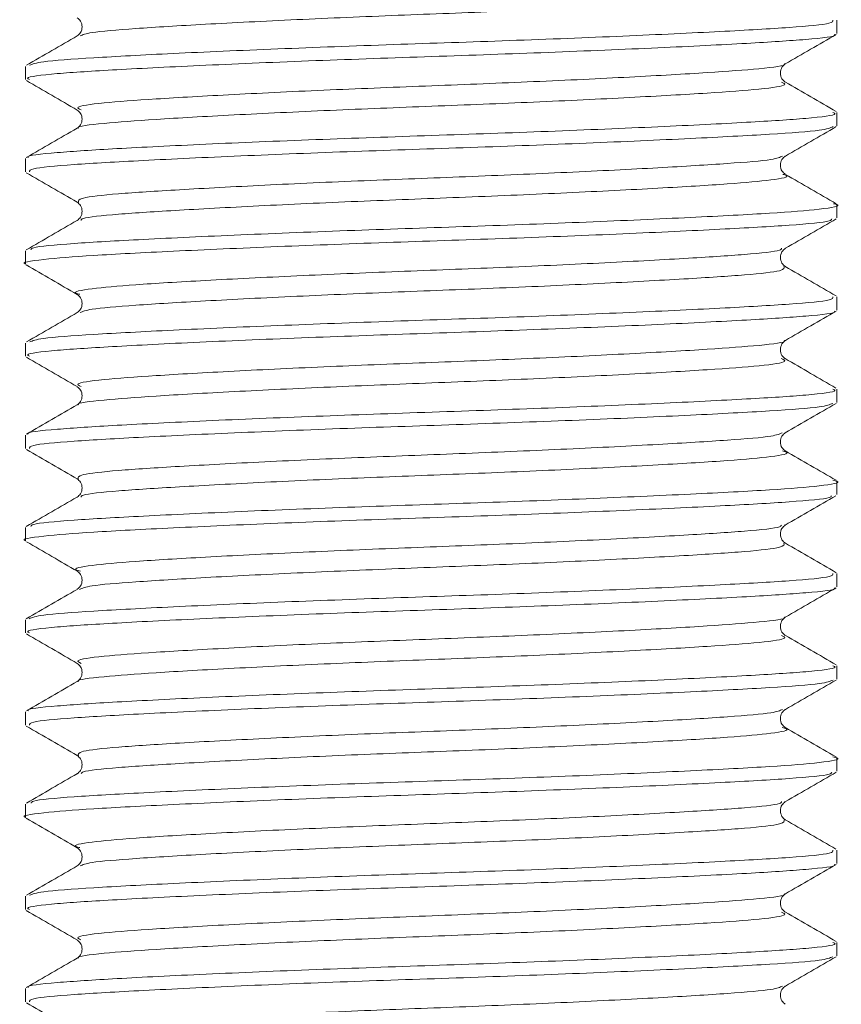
# Model space of a CAD drawing. Header units: millimetres. Extents: x 0 to 210, y 0 to 297.
# Tile 7 of 22: x 45.99 to 53.41, y 252.29 to 261.19. Entities that reach past the tile are written whole.
import ezdxf

# ---------------------------------------------------------------- set-up
doc = ezdxf.new("R2010")
doc.units = ezdxf.units.MM

msp = doc.modelspace()

# ---------------------------------------------------------------- linework, layer by layer
at = {"color": 179, "linetype": 'Continuous', "lineweight": 15}
for p, q in [((53.3728, 261.0657), (53.3728, 261.1857)), ((46.0394, 260.769), (46.0394, 260.6491)), ((53.3728, 260.2324), (53.3728, 260.3522)), ((46.0394, 259.9357), (46.0394, 259.8157)), ((53.3728, 259.3991), (53.3728, 259.519)), ((46.0394, 259.1022), (46.0394, 258.9824)), ((53.3728, 258.5657), (53.3728, 258.6857)), ((46.0394, 258.269), (46.0394, 258.1491)), ((53.3728, 257.7324), (53.3728, 257.8522)), ((46.0394, 257.4357), (46.0394, 257.3157)), ((53.3728, 256.8991), (53.3728, 257.019)), ((46.0394, 256.6022), (46.0394, 256.4824)), ((53.3728, 256.0657), (53.3728, 256.1857)), ((46.0394, 255.769), (46.0394, 255.6491)), ((53.3728, 255.2324), (53.3728, 255.3522)), ((46.0394, 254.9357), (46.0394, 254.8157)), ((53.3728, 254.3991), (53.3728, 254.519)), ((46.0394, 254.1022), (46.0394, 253.9824)), ((53.3728, 253.5657), (53.3728, 253.6857)), ((46.0394, 253.269), (46.0394, 253.1491)), ((53.3728, 252.7324), (53.3728, 252.8522)), ((46.0394, 252.4357), (46.0394, 252.3157))]:
    msp.add_line(p, q, dxfattribs=at)
at = {"color": 179, "linetype": 'Continuous', "lineweight": 0}
for points, knots in [([(52.8948, 261.4611), (52.8986, 261.4481), (52.9065, 261.4215), (52.5743, 261.3844), (52.0151, 261.3482), (51.2453, 261.3067), (50.3442, 261.2656), (49.3945, 261.2305), (48.4684, 261.191), (47.6404, 261.1492), (47.0082, 261.1104), (46.609, 261.078), (46.556, 261.0541), (46.5328, 261.0436)], [0, 0, 0, 0, 0.088538, 0.181356, 0.273073, 0.368362, 0.463205, 0.554321, 0.648046, 0.743662, 0.836979, 0.928323, 1, 1, 1, 1]), ([(46.0763, 260.7784), (46.1034, 260.7892), (46.1642, 260.8134), (46.623, 260.846), (47.3457, 260.8849), (48.2917, 260.9267), (49.35, 260.9662), (50.4353, 261.0013), (51.4647, 261.0423), (52.3455, 261.0839), (52.9804, 261.1201), (53.3383, 261.1536), (53.3365, 261.1765), (53.3357, 261.1857)], [0, 0, 0, 0, 0.075575, 0.169094, 0.264631, 0.362521, 0.458476, 0.551762, 0.648861, 0.746416, 0.840316, 0.935343, 1, 1, 1, 1]), ([(53.349, 261.0564), (53.3515, 261.0549), (53.3773, 261.0398), (53.1233, 261.0118), (52.5924, 260.977), (51.7795, 260.9364), (50.7892, 260.8947), (49.7127, 260.8576), (48.6359, 260.8206), (47.6434, 260.7789), (46.83, 260.7382), (46.2873, 260.7034), (46.0267, 260.6722), (46.0663, 260.6538), (46.0765, 260.6491)], [0, 0, 0, 0, 0.010201, 0.106583, 0.199691, 0.296401, 0.394099, 0.488537, 0.582912, 0.680595, 0.777343, 0.870458, 0.966797, 1, 1, 1, 1]), ([(52.8958, 260.7907), (52.8972, 260.7897), (52.9178, 260.7751), (52.6956, 260.7475), (52.2323, 260.7127), (51.5205, 260.6721), (50.654, 260.6304), (49.7118, 260.5933), (48.7696, 260.5563), (47.9006, 260.5146), (47.1903, 260.4739), (46.7101, 260.4391), (46.4746, 260.4045), (46.523, 260.3827), (46.5411, 260.3746)], [0, 0, 0, 0, 0.0067774, 0.1011933, 0.1923998, 0.2871379, 0.3828442, 0.4753542, 0.567802, 0.6634938, 0.7582689, 0.8494824, 0.943856, 1, 1, 1, 1]), ([(52.8713, 260.6264), (52.8892, 260.6186), (52.9382, 260.5971), (52.7063, 260.5628), (52.2294, 260.5279), (51.5213, 260.4873), (50.6538, 260.4456), (49.7119, 260.4085), (48.7694, 260.3715), (47.9014, 260.3298), (47.1876, 260.2892), (46.7197, 260.2543), (46.4952, 260.2262), (46.517, 260.211), (46.5193, 260.2094)], [0, 0, 0, 0, 0.053864, 0.1480994, 0.2391315, 0.3336884, 0.4292117, 0.5215447, 0.6138158, 0.7093246, 0.8039185, 0.8949575, 0.9891506, 1, 1, 1, 1]), ([(46.0662, 259.9439), (46.0627, 259.9459), (46.0358, 259.9615), (46.2926, 259.99), (46.8286, 260.0248), (47.6438, 260.0655), (48.6358, 260.1072), (49.7127, 260.1442), (50.7891, 260.1813), (51.78, 260.223), (52.5907, 260.2636), (53.1298, 260.2984), (53.3871, 260.3295), (53.3465, 260.3477), (53.3364, 260.3522)], [0, 0, 0, 0, 0.013993, 0.110079, 0.202949, 0.299444, 0.39687, 0.490997, 0.585187, 0.682628, 0.779084, 0.871948, 0.968077, 1, 1, 1, 1]), ([(53.3382, 260.2239), (53.3119, 260.2129), (53.2533, 260.1886), (52.7966, 260.1558), (52.0768, 260.117), (51.1329, 260.0752), (50.0754, 260.0356), (48.99, 260.0006), (47.9593, 259.9595), (47.0761, 259.918), (46.4379, 259.8817), (46.0758, 259.8481), (46.0758, 259.8251), (46.0758, 259.8157)], [0, 0, 0, 0, 0.076322, 0.169683, 0.264968, 0.362652, 0.458456, 0.551527, 0.648393, 0.745766, 0.839522, 0.934293, 1, 1, 1, 1]), ([(52.881, 259.9585), (52.8585, 259.9479), (52.8074, 259.9239), (52.4105, 259.8914), (51.7808, 259.8526), (50.9547, 259.8109), (50.0293, 259.7713), (49.0794, 259.7362), (48.1773, 259.6952), (47.4052, 259.6536), (46.8435, 259.6174), (46.5101, 259.5807), (46.5152, 259.5544), (46.5177, 259.5418)], [0, 0, 0, 0, 0.072319, 0.163859, 0.257289, 0.353073, 0.447012, 0.538269, 0.633249, 0.728728, 0.820657, 0.913582, 1, 1, 1, 1]), ([(52.8836, 259.7924), (52.8957, 259.7895), (52.9634, 259.7729), (52.8077, 259.7421), (52.4199, 259.7067), (51.7782, 259.6679), (50.9554, 259.6261), (50.0292, 259.5865), (49.0793, 259.5515), (48.1777, 259.5105), (47.4036, 259.4689), (46.8494, 259.4326), (46.5478, 259.4021), (46.5424, 259.3824), (46.5408, 259.3763)], [0, 0, 0, 0, 0.0206613, 0.1160116, 0.2076281, 0.3011355, 0.3969987, 0.491015, 0.582348, 0.6774069, 0.7729648, 0.8649697, 0.9579716, 1, 1, 1, 1]), ([(46.0875, 259.1108), (46.0892, 259.1173), (46.0946, 259.1374), (46.4412, 259.1683), (47.0752, 259.2046), (47.9596, 259.2461), (48.9899, 259.2871), (50.0753, 259.3222), (51.1337, 259.3618), (52.0738, 259.4036), (52.8073, 259.4423), (53.2495, 259.4778), (53.428, 259.5083), (53.3532, 259.5245), (53.3411, 259.5271)], [0, 0, 0, 0, 0.044793, 0.137758, 0.229727, 0.325245, 0.420264, 0.511562, 0.60554, 0.701362, 0.794832, 0.886413, 0.981723, 1, 1, 1, 1]), ([(53.3253, 259.3909), (53.3241, 259.3845), (53.3207, 259.3644), (52.9775, 259.3335), (52.3469, 259.2973), (51.4652, 259.2558), (50.4361, 259.2147), (49.351, 259.1796), (48.2915, 259.1401), (47.3498, 259.0984), (46.6108, 259.0595), (46.1735, 259.0241), (45.9859, 258.9962), (46.0401, 258.9825), (46.0405, 258.9824)], [0, 0, 0, 0, 0.045142, 0.139885, 0.2335, 0.33076, 0.427567, 0.520573, 0.616235, 0.71383, 0.809082, 0.902317, 0.999359, 1, 1, 1, 1]), ([(52.8721, 259.1254), (52.8709, 259.1194), (52.8673, 259.0997), (52.5686, 259.0692), (52.0173, 259.033), (51.2455, 258.9915), (50.3449, 258.9504), (49.3952, 258.9153), (48.4683, 258.8758), (47.6435, 258.834), (46.9991, 258.7951), (46.6078, 258.7598), (46.4496, 258.7288), (46.517, 258.7121), (46.5296, 258.7089)], [0, 0, 0, 0, 0.041663, 0.134641, 0.226512, 0.321962, 0.416968, 0.508241, 0.602122, 0.697901, 0.79138, 0.882877, 0.978114, 1, 1, 1, 1]), ([(52.8939, 258.9604), (52.8976, 258.9476), (52.9052, 258.9213), (52.5745, 258.8844), (52.0156, 258.8483), (51.2459, 258.8067), (50.3449, 258.7656), (49.3951, 258.7305), (48.469, 258.6911), (47.6409, 258.6493), (47.0087, 258.6104), (46.6099, 258.5781), (46.5569, 258.5543), (46.5337, 258.5439)], [0, 0, 0, 0, 0.087053, 0.180085, 0.272008, 0.367513, 0.462574, 0.553899, 0.647834, 0.743669, 0.837201, 0.928751, 1, 1, 1, 1]), ([(46.0767, 258.2785), (46.1039, 258.2893), (46.1648, 258.3134), (46.6235, 258.3461), (47.3463, 258.3849), (48.2924, 258.4267), (49.3507, 258.4662), (50.4361, 258.5013), (51.4654, 258.5424), (52.346, 258.5839), (52.9807, 258.6201), (53.3385, 258.6536), (53.3365, 258.6765), (53.3357, 258.6857)], [0, 0, 0, 0, 0.075387, 0.168929, 0.264496, 0.362413, 0.458391, 0.551704, 0.648831, 0.746412, 0.840335, 0.935391, 1, 1, 1, 1]), ([(53.3479, 258.5572), (53.351, 258.5555), (53.3782, 258.5402), (53.1243, 258.5119), (52.5927, 258.477), (51.7802, 258.4364), (50.7899, 258.3947), (49.7134, 258.3576), (48.6366, 258.3206), (47.644, 258.2789), (46.8305, 258.2383), (46.2875, 258.2034), (46.0268, 258.1722), (46.0664, 258.1538), (46.0765, 258.1491)], [0, 0, 0, 0, 0.012123, 0.108314, 0.201234, 0.297748, 0.395251, 0.489503, 0.583684, 0.68117, 0.777726, 0.870655, 0.966798, 1, 1, 1, 1]), ([(52.8947, 258.2917), (52.8966, 258.2904), (52.9187, 258.2754), (52.6966, 258.2475), (52.2325, 258.2127), (51.5211, 258.1721), (50.6546, 258.1304), (49.7125, 258.0933), (48.7702, 258.0563), (47.9012, 258.0146), (47.1907, 257.9739), (46.7104, 257.9391), (46.4749, 257.9046), (46.523, 257.8828), (46.5409, 257.8747)], [0, 0, 0, 0, 0.009079, 0.103314, 0.194344, 0.288896, 0.384417, 0.476751, 0.569016, 0.664522, 0.759115, 0.850152, 0.94434, 1, 1, 1, 1]), ([(52.8698, 258.1277), (52.8889, 258.1194), (52.9397, 258.0975), (52.707, 258.0628), (52.2297, 258.028), (51.5219, 257.9873), (50.6544, 257.9456), (49.7126, 257.9085), (48.77, 257.8715), (47.902, 257.8298), (47.1877, 257.7892), (46.7212, 257.7543), (46.4966, 257.7268), (46.5162, 257.7121), (46.5176, 257.7111)], [0, 0, 0, 0, 0.056794, 0.151104, 0.242205, 0.336832, 0.432429, 0.524836, 0.617174, 0.712755, 0.807424, 0.898533, 0.992795, 1, 1, 1, 1]), ([(46.0642, 257.4455), (46.0619, 257.4469), (46.0375, 257.462), (46.2942, 257.49), (46.8287, 257.5248), (47.6445, 257.5655), (48.6365, 257.6072), (49.7135, 257.6442), (50.7898, 257.6813), (51.7806, 257.723), (52.5911, 257.7636), (53.13, 257.7985), (53.3872, 257.8295), (53.3465, 257.8477), (53.3364, 257.8522)], [0, 0, 0, 0, 0.010367, 0.10681, 0.200029, 0.296887, 0.394677, 0.489153, 0.583699, 0.681506, 0.778322, 0.871533, 0.968024, 1, 1, 1, 1]), ([(53.3347, 257.723), (53.3089, 257.7124), (53.2507, 257.6883), (52.7968, 257.6558), (52.0774, 257.617), (51.1335, 257.5752), (50.0762, 257.5357), (48.9907, 257.5006), (47.96, 257.4596), (47.0766, 257.418), (46.4382, 257.3817), (46.0759, 257.3481), (46.0758, 257.3251), (46.0758, 257.3157)], [0, 0, 0, 0, 0.074313, 0.167871, 0.263355, 0.361244, 0.457252, 0.550519, 0.647586, 0.745165, 0.839121, 0.934088, 1, 1, 1, 1]), ([(52.8784, 257.4577), (52.8563, 257.4474), (52.8056, 257.4237), (52.4106, 257.3915), (51.7814, 257.3527), (50.9553, 257.3109), (50.03, 257.2713), (49.08, 257.2363), (48.1778, 257.1952), (47.4057, 257.1537), (46.8435, 257.1174), (46.5073, 257.0803), (46.5131, 257.0535), (46.5159, 257.0404)], [0, 0, 0, 0, 0.070447, 0.16185, 0.255135, 0.350773, 0.444571, 0.535688, 0.630522, 0.725857, 0.817648, 0.910428, 1, 1, 1, 1]), ([(52.8798, 257.2936), (52.8935, 257.2902), (52.9637, 257.2733), (52.8085, 257.2421), (52.4201, 257.2067), (51.7788, 257.1679), (50.956, 257.1261), (50.0298, 257.0866), (49.08, 257.0515), (48.1783, 257.0105), (47.404, 256.9689), (46.8497, 256.9326), (46.5479, 256.9021), (46.5425, 256.8824), (46.5408, 256.8763)], [0, 0, 0, 0, 0.023136, 0.118241, 0.209622, 0.302884, 0.398498, 0.492273, 0.583368, 0.678179, 0.77349, 0.865259, 0.958017, 1, 1, 1, 1]), ([(46.0877, 256.6109), (46.0895, 256.6174), (46.0951, 256.6375), (46.4416, 256.6683), (47.0757, 256.7046), (47.9602, 256.7462), (48.9907, 256.7872), (50.076, 256.8222), (51.1343, 256.8618), (52.0744, 256.9036), (52.8075, 256.9424), (53.2505, 256.9778), (53.4283, 257.0087), (53.3504, 257.0253), (53.3363, 257.0283)], [0, 0, 0, 0, 0.044369, 0.137102, 0.228848, 0.324132, 0.418915, 0.509988, 0.603737, 0.699324, 0.792561, 0.883919, 0.978996, 1, 1, 1, 1]), ([(53.3231, 256.8892), (53.3217, 256.8833), (53.3172, 256.8639), (52.977, 256.8336), (52.3477, 256.7974), (51.4658, 256.7558), (50.4368, 256.7148), (49.3517, 256.6796), (48.2922, 256.6402), (47.3504, 256.5984), (46.6112, 256.5595), (46.1737, 256.5242), (45.986, 256.4962), (46.0402, 256.4825), (46.0406, 256.4824)], [0, 0, 0, 0, 0.041216, 0.136346, 0.230336, 0.327988, 0.425188, 0.518572, 0.614618, 0.712607, 0.808248, 0.901857, 0.99929, 1, 1, 1, 1]), ([(52.8702, 256.6237), (52.8688, 256.6182), (52.8642, 256.5992), (52.5681, 256.5692), (52.018, 256.533), (51.246, 256.4915), (50.3456, 256.4504), (49.3959, 256.4153), (48.4689, 256.3758), (47.6439, 256.334), (46.9998, 256.2952), (46.6071, 256.2598), (46.4493, 256.2283), (46.5202, 256.2109), (46.5354, 256.2073)], [0, 0, 0, 0, 0.0376109, 0.1306014, 0.2224777, 0.3179357, 0.4129525, 0.5042349, 0.5981221, 0.6939108, 0.7874009, 0.8789045, 0.9741487, 1, 1, 1, 1]), ([(52.8928, 256.4594), (52.8962, 256.447), (52.9034, 256.421), (52.5746, 256.3844), (52.0162, 256.3483), (51.2465, 256.3067), (50.3455, 256.2657), (49.3957, 256.2306), (48.4695, 256.1911), (47.6415, 256.1493), (47.0086, 256.1104), (46.6061, 256.0777), (46.5526, 256.0534), (46.5285, 256.0425)], [0, 0, 0, 0, 0.084675, 0.177604, 0.269419, 0.364813, 0.459766, 0.550988, 0.644812, 0.740537, 0.833965, 0.925407, 1, 1, 1, 1]), ([(46.071, 255.7771), (46.0991, 255.7884), (46.1606, 255.813), (46.6235, 255.8461), (47.347, 255.885), (48.2931, 255.9268), (49.3515, 255.9662), (50.4368, 256.0013), (51.466, 256.0424), (52.3465, 256.084), (52.9811, 256.1201), (53.3386, 256.1537), (53.3365, 256.1765), (53.3356, 256.1857)], [0, 0, 0, 0, 0.078486, 0.171719, 0.266975, 0.364571, 0.460231, 0.553239, 0.65005, 0.747309, 0.840922, 0.935669, 1, 1, 1, 1]), ([(53.3495, 256.0562), (53.3518, 256.0548), (53.3773, 256.0398), (53.1237, 256.0119), (52.5934, 255.9771), (51.7807, 255.9365), (50.7906, 255.8947), (49.7141, 255.8576), (48.6373, 255.8207), (47.6446, 255.779), (46.831, 255.7383), (46.2878, 255.7034), (46.0269, 255.6722), (46.0664, 255.6539), (46.0766, 255.6491)], [0, 0, 0, 0, 0.009525, 0.105964, 0.199123, 0.295882, 0.393635, 0.488132, 0.582551, 0.680286, 0.777092, 0.870259, 0.966646, 1, 1, 1, 1]), ([(52.8963, 255.7904), (52.8975, 255.7896), (52.9178, 255.775), (52.6958, 255.7476), (52.2332, 255.7127), (51.5216, 255.6721), (50.6552, 255.6304), (49.7131, 255.5933), (48.7708, 255.5563), (47.9017, 255.5146), (47.1912, 255.474), (46.7105, 255.4391), (46.4744, 255.4044), (46.5231, 255.3825), (46.5414, 255.3743)], [0, 0, 0, 0, 0.0061361, 0.1005441, 0.1917376, 0.2864589, 0.382154, 0.4746585, 0.5670872, 0.6627645, 0.757531, 0.8487331, 0.9430893, 1, 1, 1, 1]), ([(52.8713, 255.6264), (52.8892, 255.6186), (52.9383, 255.5971), (52.7068, 255.5628), (52.2302, 255.528), (51.5224, 255.4874), (50.655, 255.4457), (49.7132, 255.4086), (48.7706, 255.3716), (47.9025, 255.3299), (47.1883, 255.2892), (46.721, 255.2543), (46.4962, 255.2266), (46.5166, 255.2117), (46.5183, 255.2104)], [0, 0, 0, 0, 0.053828, 0.14829, 0.239535, 0.33431, 0.430059, 0.522616, 0.615096, 0.710828, 0.805648, 0.896902, 0.991311, 1, 1, 1, 1]), ([(46.0652, 254.9447), (46.0624, 254.9464), (46.0369, 254.9618), (46.2939, 254.99), (46.8293, 255.0249), (47.6451, 255.0655), (48.6372, 255.1072), (49.7142, 255.1442), (50.7905, 255.1813), (51.7812, 255.223), (52.5916, 255.2637), (53.1303, 255.2985), (53.3873, 255.3295), (53.3466, 255.3477), (53.3364, 255.3522)], [0, 0, 0, 0, 0.012136, 0.10841, 0.201469, 0.298162, 0.395784, 0.490094, 0.584481, 0.68212, 0.778767, 0.871818, 0.968145, 1, 1, 1, 1]), ([(53.3371, 255.2236), (53.311, 255.2128), (53.2528, 255.1885), (52.7974, 255.1558), (52.0779, 255.117), (51.1342, 255.0752), (50.0769, 255.0357), (48.9914, 255.0006), (47.9607, 254.9596), (47.0772, 254.918), (46.4386, 254.8818), (46.076, 254.8481), (46.0758, 254.8251), (46.0757, 254.8157)], [0, 0, 0, 0, 0.07563, 0.169051, 0.264388, 0.362132, 0.457999, 0.551125, 0.648046, 0.74548, 0.839299, 0.934121, 1, 1, 1, 1]), ([(52.88, 254.9582), (52.8577, 254.9477), (52.807, 254.9239), (52.4111, 254.8915), (51.7819, 254.8527), (50.9559, 254.8109), (50.0306, 254.7714), (49.0807, 254.7363), (48.1784, 254.6953), (47.4061, 254.6537), (46.8441, 254.6174), (46.5098, 254.5807), (46.5148, 254.5543), (46.5172, 254.5416)], [0, 0, 0, 0, 0.071571, 0.16313, 0.256568, 0.352366, 0.446324, 0.537594, 0.632585, 0.728081, 0.820029, 0.912962, 1, 1, 1, 1]), ([(52.8784, 254.794), (52.8927, 254.7905), (52.9638, 254.7735), (52.8089, 254.7421), (52.4204, 254.7067), (51.7793, 254.6679), (50.9566, 254.6262), (50.0305, 254.5866), (49.0806, 254.5515), (48.1789, 254.5105), (47.4043, 254.4689), (46.8505, 254.4326), (46.5506, 254.4026), (46.5443, 254.3834), (46.5424, 254.3777)], [0, 0, 0, 0, 0.024038, 0.119355, 0.21094, 0.304406, 0.400232, 0.494218, 0.585513, 0.680532, 0.776056, 0.868031, 0.960991, 1, 1, 1, 1]), ([(46.0894, 254.1122), (46.0914, 254.1182), (46.0978, 254.1379), (46.4425, 254.1683), (47.0761, 254.2046), (47.961, 254.2462), (48.9914, 254.2872), (50.0767, 254.3223), (51.135, 254.3618), (52.075, 254.4036), (52.8079, 254.4424), (53.2509, 254.4778), (53.4284, 254.5088), (53.3499, 254.5255), (53.3354, 254.5285)], [0, 0, 0, 0, 0.041713, 0.134656, 0.226615, 0.322119, 0.417119, 0.5084, 0.602368, 0.698174, 0.791622, 0.883192, 0.97849, 1, 1, 1, 1]), ([(53.3252, 254.3909), (53.3241, 254.3844), (53.3208, 254.3644), (52.9781, 254.3336), (52.348, 254.2974), (51.4665, 254.2558), (50.4375, 254.2148), (49.3524, 254.1797), (48.2929, 254.1402), (47.3509, 254.0984), (46.6117, 254.0595), (46.1739, 254.0242), (45.986, 253.9963), (46.0403, 253.9825), (46.0407, 253.9824)], [0, 0, 0, 0, 0.04485, 0.139616, 0.233241, 0.330515, 0.427342, 0.520366, 0.616039, 0.713651, 0.808925, 0.902171, 0.999227, 1, 1, 1, 1]), ([(52.872, 254.1253), (52.8709, 254.1193), (52.8673, 254.0997), (52.5691, 254.0693), (52.0182, 254.0331), (51.2466, 253.9915), (50.3462, 253.9505), (49.3965, 253.9153), (48.4695, 253.8759), (47.6445, 253.8341), (46.9999, 253.7952), (46.6082, 253.7598), (46.4497, 253.7289), (46.517, 253.7121), (46.5296, 253.709)], [0, 0, 0, 0, 0.041314, 0.134328, 0.226222, 0.3217, 0.416739, 0.508043, 0.601948, 0.697758, 0.791271, 0.882793, 0.978057, 1, 1, 1, 1]), ([(52.8945, 253.961), (52.8985, 253.9481), (52.9066, 253.9215), (52.5752, 253.8844), (52.0165, 253.8483), (51.2471, 253.8068), (50.3462, 253.7657), (49.3964, 253.7306), (48.4702, 253.6911), (47.6419, 253.6493), (47.0093, 253.6104), (46.609, 253.578), (46.5556, 253.5541), (46.5321, 253.5435)], [0, 0, 0, 0, 0.08818, 0.180989, 0.272681, 0.367948, 0.462778, 0.553881, 0.647579, 0.743178, 0.836485, 0.927805, 1, 1, 1, 1]), ([(46.0755, 253.2782), (46.103, 253.2891), (46.1643, 253.3134), (46.6242, 253.3461), (47.3474, 253.385), (48.2938, 253.4268), (49.3522, 253.4663), (50.4375, 253.5014), (51.4667, 253.5424), (52.3471, 253.584), (52.9814, 253.6201), (53.3387, 253.6537), (53.3365, 253.6765), (53.3356, 253.6857)], [0, 0, 0, 0, 0.076063, 0.169546, 0.265062, 0.362922, 0.458837, 0.552098, 0.649171, 0.746692, 0.840555, 0.935561, 1, 1, 1, 1]), ([(53.3478, 253.5575), (53.351, 253.5557), (53.3786, 253.5403), (53.125, 253.5119), (52.5936, 253.4771), (51.7814, 253.4365), (50.7913, 253.3948), (49.7149, 253.3577), (48.638, 253.3207), (47.6452, 253.279), (46.8315, 253.2383), (46.2881, 253.2035), (46.027, 253.1723), (46.0664, 253.1539), (46.0766, 253.1491)], [0, 0, 0, 0, 0.012483, 0.10863, 0.201504, 0.297966, 0.395421, 0.489633, 0.583761, 0.681196, 0.777708, 0.870592, 0.966682, 1, 1, 1, 1]), ([(52.8946, 253.2919), (52.8966, 253.2905), (52.919, 253.2755), (52.6972, 253.2476), (52.2333, 253.2128), (51.5222, 253.1721), (50.6558, 253.1304), (49.7138, 253.0933), (48.7714, 253.0563), (47.9023, 253.0147), (47.1915, 252.974), (46.711, 252.9391), (46.4754, 252.9047), (46.5229, 252.8831), (46.5405, 252.8751)], [0, 0, 0, 0, 0.009376, 0.103649, 0.194709, 0.289289, 0.384845, 0.477218, 0.569508, 0.665045, 0.759675, 0.850744, 0.94496, 1, 1, 1, 1]), ([(52.8715, 253.1262), (52.8892, 253.1185), (52.9382, 253.0971), (52.707, 253.0628), (52.2306, 253.028), (51.5229, 252.9874), (50.6556, 252.9457), (49.7139, 252.9086), (48.7712, 252.8716), (47.903, 252.8299), (47.1889, 252.7892), (46.7204, 252.7544), (46.4955, 252.7263), (46.5172, 252.711), (46.5195, 252.7094)], [0, 0, 0, 0, 0.053375, 0.147639, 0.23869, 0.333262, 0.428809, 0.521173, 0.613454, 0.708982, 0.803603, 0.894663, 0.98887, 1, 1, 1, 1]), ([(46.0665, 252.4438), (46.063, 252.4458), (46.0361, 252.4615), (46.2934, 252.49), (46.83, 252.5249), (47.6457, 252.5656), (48.6379, 252.6073), (49.7149, 252.6442), (50.7912, 252.6814), (51.7818, 252.7231), (52.5921, 252.7637), (53.1306, 252.7985), (53.3874, 252.8296), (53.3466, 252.8477), (53.3365, 252.8522)], [0, 0, 0, 0, 0.014304, 0.110371, 0.203233, 0.299722, 0.397135, 0.491241, 0.58543, 0.682863, 0.779302, 0.872154, 0.968279, 1, 1, 1, 1]), ([(53.3358, 252.7233), (53.31, 252.7126), (53.252, 252.6885), (52.7977, 252.6558), (52.0785, 252.6171), (51.1349, 252.5753), (50.0777, 252.5357), (48.9921, 252.5006), (47.9613, 252.4596), (47.0777, 252.418), (46.4389, 252.3818), (46.0761, 252.3481), (46.0758, 252.3251), (46.0757, 252.3157)], [0, 0, 0, 0, 0.07487, 0.168363, 0.26377, 0.361586, 0.457528, 0.550723, 0.647715, 0.745224, 0.839115, 0.934005, 1, 1, 1, 1]), ([(52.8795, 252.4581), (52.8574, 252.4477), (52.8068, 252.4239), (52.4114, 252.3915), (51.7824, 252.3527), (50.9565, 252.3109), (50.0313, 252.2714), (49.0813, 252.2363), (48.179, 252.1953), (47.4066, 252.1537), (46.8442, 252.1175), (46.5079, 252.0804), (46.5133, 252.0537), (46.516, 252.0406)], [0, 0, 0, 0, 0.071092, 0.162472, 0.255724, 0.351334, 0.44511, 0.536198, 0.631001, 0.72631, 0.81808, 0.910827, 1, 1, 1, 1])]:
    msp.add_open_spline(points, degree=3, knots=knots, dxfattribs=at)
at = {"color": 179, "linetype": 'Continuous', "lineweight": 15}
for points, knots in [([(46.506, 261.2078), (46.517, 261.1994), (46.5391, 261.1824), (46.5564, 261.1257), (46.5392, 261.069), (46.5171, 261.052), (46.5061, 261.0436)], [0, 0, 0, 0, 0.248317, 0.500002, 0.751686, 1, 1, 1, 1]), ([(52.9054, 260.7907), (52.9819, 260.835), (53.135, 260.9236), (53.2881, 261.0122), (53.3646, 261.0565)], [0, 0, 0, 0, 0.499932, 1, 1, 1, 1]), ([(46.5066, 261.0439), (46.4302, 260.9996), (46.2772, 260.9111), (46.1242, 260.8226), (46.0478, 260.7783)], [0, 0, 0, 0, 0.499949, 1, 1, 1, 1]), ([(52.9059, 260.627), (52.895, 260.6355), (52.873, 260.6524), (52.8558, 260.709), (52.8731, 260.7657), (52.8951, 260.7826), (52.906, 260.791)], [0, 0, 0, 0, 0.248368, 0.499999, 0.75163, 1, 1, 1, 1]), ([(46.0469, 260.6402), (46.1234, 260.5959), (46.2765, 260.5074), (46.4296, 260.4187), (46.5061, 260.3744)], [0, 0, 0, 0, 0.500069, 1, 1, 1, 1]), ([(53.3657, 260.3609), (53.2892, 260.4052), (53.1363, 260.4937), (52.9833, 260.5822), (52.9069, 260.6265)], [0, 0, 0, 0, 0.500049, 1, 1, 1, 1]), ([(46.5064, 260.3743), (46.5172, 260.3659), (46.5392, 260.349), (46.5563, 260.2924), (46.5392, 260.2357), (46.5173, 260.2188), (46.5064, 260.2104)], [0, 0, 0, 0, 0.248406, 0.5, 0.751594, 1, 1, 1, 1]), ([(46.5046, 260.2094), (46.4282, 260.1651), (46.2752, 260.0766), (46.1222, 259.988), (46.0457, 259.9438)], [0, 0, 0, 0, 0.4999454, 1, 1, 1, 1]), ([(52.9068, 259.9582), (52.9833, 260.0025), (53.1364, 260.0911), (53.2894, 260.1796), (53.366, 260.2239)], [0, 0, 0, 0, 0.499933, 1, 1, 1, 1]), ([(52.9059, 259.7937), (52.895, 259.8021), (52.873, 259.819), (52.8558, 259.8757), (52.873, 259.9323), (52.895, 259.9492), (52.9059, 259.9576)], [0, 0, 0, 0, 0.24839, 0.500001, 0.751611, 1, 1, 1, 1]), ([(46.0458, 259.8076), (46.1223, 259.7633), (46.2753, 259.6747), (46.4284, 259.5861), (46.5049, 259.5418)], [0, 0, 0, 0, 0.500063, 1, 1, 1, 1]), ([(53.3666, 259.527), (53.2901, 259.5713), (53.1371, 259.6599), (52.9841, 259.7484), (52.9076, 259.7927)], [0, 0, 0, 0, 0.500061, 1, 1, 1, 1]), ([(46.5062, 259.5411), (46.5171, 259.5326), (46.5392, 259.5157), (46.5564, 259.459), (46.5391, 259.4023), (46.517, 259.3853), (46.506, 259.3769)], [0, 0, 0, 0, 0.248331, 0.499998, 0.751666, 1, 1, 1, 1]), ([(46.5052, 259.3764), (46.4287, 259.3321), (46.2757, 259.2435), (46.1226, 259.155), (46.0461, 259.1107)], [0, 0, 0, 0, 0.499934, 1, 1, 1, 1]), ([(52.9076, 259.1253), (52.9841, 259.1696), (53.1371, 259.2582), (53.2901, 259.3467), (53.3666, 259.391)], [0, 0, 0, 0, 0.499941, 1, 1, 1, 1]), ([(52.9062, 258.9602), (52.8952, 258.9686), (52.8731, 258.9856), (52.8558, 259.0423), (52.8731, 259.0991), (52.8952, 259.116), (52.9062, 259.1245)], [0, 0, 0, 0, 0.248301, 0.500001, 0.7517, 1, 1, 1, 1]), ([(46.0457, 258.9743), (46.1222, 258.93), (46.2752, 258.8415), (46.4282, 258.7529), (46.5046, 258.7087)], [0, 0, 0, 0, 0.5000551, 1, 1, 1, 1]), ([(53.3652, 258.6946), (53.2887, 258.7389), (53.1356, 258.8274), (52.9825, 258.916), (52.906, 258.9603)], [0, 0, 0, 0, 0.500069, 1, 1, 1, 1]), ([(46.5058, 258.7079), (46.5169, 258.6995), (46.5391, 258.6825), (46.5564, 258.6258), (46.5392, 258.569), (46.5171, 258.552), (46.5061, 258.5436)], [0, 0, 0, 0, 0.248293, 0.500004, 0.751713, 1, 1, 1, 1]), ([(52.9072, 258.2918), (52.9837, 258.336), (53.1366, 258.4246), (53.2896, 258.5131), (53.3661, 258.5573)], [0, 0, 0, 0, 0.499949, 1, 1, 1, 1]), ([(46.5071, 258.5442), (46.4306, 258.4999), (46.2776, 258.4113), (46.1245, 258.3227), (46.0479, 258.2784)], [0, 0, 0, 0, 0.4999329, 1, 1, 1, 1]), ([(52.906, 258.127), (52.895, 258.1354), (52.873, 258.1524), (52.8558, 258.2091), (52.8731, 258.2657), (52.8951, 258.2827), (52.9061, 258.2911)], [0, 0, 0, 0, 0.248349, 0.499998, 0.751647, 1, 1, 1, 1]), ([(46.0469, 258.1402), (46.1234, 258.0959), (46.2764, 258.0074), (46.4293, 257.9189), (46.5057, 257.8746)], [0, 0, 0, 0, 0.500047, 1, 1, 1, 1]), ([(53.3637, 257.8621), (53.2872, 257.9064), (53.1341, 257.9949), (52.9811, 258.0835), (52.9046, 258.1278)], [0, 0, 0, 0, 0.500062, 1, 1, 1, 1]), ([(46.5063, 257.8743), (46.5172, 257.8659), (46.5392, 257.849), (46.5563, 257.7924), (46.5392, 257.7357), (46.5172, 257.7188), (46.5064, 257.7104)], [0, 0, 0, 0, 0.248402, 0.5, 0.751599, 1, 1, 1, 1]), ([(46.5074, 257.711), (46.4309, 257.6667), (46.2779, 257.5782), (46.1249, 257.4896), (46.0484, 257.4454)], [0, 0, 0, 0, 0.499944, 1, 1, 1, 1]), ([(52.9056, 257.4575), (52.982, 257.5017), (53.135, 257.5903), (53.2879, 257.6788), (53.3644, 257.723)], [0, 0, 0, 0, 0.499949, 1, 1, 1, 1]), ([(52.9059, 257.2937), (52.895, 257.3021), (52.873, 257.319), (52.8558, 257.3757), (52.873, 257.4323), (52.8949, 257.4492), (52.9058, 257.4576)], [0, 0, 0, 0, 0.248399, 0.5, 0.751601, 1, 1, 1, 1]), ([(46.0483, 257.3061), (46.1248, 257.2618), (46.2778, 257.1733), (46.4308, 257.0847), (46.5073, 257.0404)], [0, 0, 0, 0, 0.500055, 1, 1, 1, 1]), ([(53.3646, 257.0283), (53.2881, 257.0725), (53.1351, 257.161), (52.9822, 257.2496), (52.9057, 257.2938)], [0, 0, 0, 0, 0.50005, 1, 1, 1, 1]), ([(46.5062, 257.041), (46.5172, 257.0326), (46.5392, 257.0157), (46.5564, 256.959), (46.5391, 256.9023), (46.517, 256.8853), (46.5061, 256.8769)], [0, 0, 0, 0, 0.248341, 0.499997, 0.751655, 1, 1, 1, 1]), ([(46.5052, 256.8764), (46.4288, 256.8322), (46.2758, 256.7436), (46.1229, 256.6551), (46.0464, 256.6109)], [0, 0, 0, 0, 0.499951, 1, 1, 1, 1]), ([(52.9046, 256.6236), (52.9811, 256.6679), (53.1341, 256.7565), (53.2871, 256.845), (53.3637, 256.8893)], [0, 0, 0, 0, 0.499941, 1, 1, 1, 1]), ([(52.9064, 256.4601), (52.8953, 256.4686), (52.8731, 256.4856), (52.8558, 256.5423), (52.873, 256.599), (52.8951, 256.616), (52.9061, 256.6245)], [0, 0, 0, 0, 0.248289, 0.500003, 0.751716, 1, 1, 1, 1]), ([(46.0484, 256.4727), (46.1249, 256.4284), (46.278, 256.3399), (46.431, 256.2513), (46.5075, 256.207)], [0, 0, 0, 0, 0.500063, 1, 1, 1, 1]), ([(53.3666, 256.1937), (53.29, 256.238), (53.1371, 256.3265), (52.9841, 256.4151), (52.9076, 256.4594)], [0, 0, 0, 0, 0.5000552, 1, 1, 1, 1]), ([(46.506, 256.2078), (46.517, 256.1994), (46.5391, 256.1824), (46.5564, 256.1257), (46.5391, 256.069), (46.517, 256.052), (46.506, 256.0436)], [0, 0, 0, 0, 0.248303, 0.500001, 0.751699, 1, 1, 1, 1]), ([(46.5047, 256.0427), (46.4282, 255.9985), (46.2752, 255.9099), (46.1221, 255.8213), (46.0456, 255.777)], [0, 0, 0, 0, 0.499939, 1, 1, 1, 1]), ([(52.905, 255.7905), (52.9815, 255.8348), (53.1346, 255.9234), (53.2877, 256.012), (53.3642, 256.0562)], [0, 0, 0, 0, 0.499933, 1, 1, 1, 1]), ([(52.906, 255.627), (52.8951, 255.6354), (52.873, 255.6524), (52.8558, 255.7091), (52.8731, 255.7658), (52.8952, 255.7827), (52.9061, 255.7911)], [0, 0, 0, 0, 0.248336, 0.499998, 0.75166, 1, 1, 1, 1]), ([(46.0473, 255.6399), (46.1239, 255.5956), (46.277, 255.5071), (46.43, 255.4185), (46.5066, 255.3742)], [0, 0, 0, 0, 0.500069, 1, 1, 1, 1]), ([(53.366, 255.3607), (53.2895, 255.405), (53.1364, 255.4936), (52.9834, 255.5822), (52.9069, 255.6265)], [0, 0, 0, 0, 0.500067, 1, 1, 1, 1]), ([(46.5063, 255.3743), (46.5172, 255.3659), (46.5392, 255.349), (46.5564, 255.2924), (46.5392, 255.2357), (46.5172, 255.2188), (46.5063, 255.2104)], [0, 0, 0, 0, 0.248394, 0.500001, 0.751606, 1, 1, 1, 1]), ([(46.5063, 255.2104), (46.4298, 255.1661), (46.2767, 255.0775), (46.1236, 254.9889), (46.0471, 254.9446)], [0, 0, 0, 0, 0.499931, 1, 1, 1, 1]), ([(52.9063, 254.9579), (52.9829, 255.0022), (53.1359, 255.0908), (53.289, 255.1794), (53.3655, 255.2237)], [0, 0, 0, 0, 0.499932, 1, 1, 1, 1]), ([(52.9058, 254.7938), (52.8949, 254.8022), (52.873, 254.819), (52.8558, 254.8757), (52.873, 254.9323), (52.8949, 254.9492), (52.9058, 254.9576)], [0, 0, 0, 0, 0.248405, 0.5, 0.751596, 1, 1, 1, 1]), ([(46.0461, 254.8074), (46.1226, 254.7631), (46.2757, 254.6745), (46.4287, 254.5859), (46.5052, 254.5416)], [0, 0, 0, 0, 0.500066, 1, 1, 1, 1]), ([(53.3642, 254.5285), (53.2876, 254.5728), (53.1345, 254.6613), (52.9815, 254.7499), (52.905, 254.7942)], [0, 0, 0, 0, 0.500067, 1, 1, 1, 1]), ([(46.5063, 254.541), (46.5172, 254.5326), (46.5392, 254.5157), (46.5564, 254.459), (46.5391, 254.4023), (46.5171, 254.3854), (46.5062, 254.377)], [0, 0, 0, 0, 0.248361, 0.499998, 0.751637, 1, 1, 1, 1]), ([(46.5076, 254.3778), (46.4311, 254.3335), (46.2781, 254.2449), (46.1251, 254.1564), (46.0485, 254.1121)], [0, 0, 0, 0, 0.499939, 1, 1, 1, 1]), ([(52.9074, 254.1252), (52.9839, 254.1695), (53.137, 254.2581), (53.29, 254.3467), (53.3665, 254.3909)], [0, 0, 0, 0, 0.499938, 1, 1, 1, 1]), ([(52.9062, 253.9602), (52.8952, 253.9686), (52.8731, 253.9856), (52.8558, 254.0423), (52.873, 254.099), (52.8951, 254.116), (52.9061, 254.1244)], [0, 0, 0, 0, 0.248313, 0.500002, 0.75169, 1, 1, 1, 1]), ([(46.0456, 253.9744), (46.1221, 253.9301), (46.2751, 253.8415), (46.4281, 253.753), (46.5046, 253.7087)], [0, 0, 0, 0, 0.500058, 1, 1, 1, 1]), ([(53.3638, 253.6953), (53.2873, 253.7396), (53.1343, 253.8281), (52.9813, 253.9167), (52.9049, 253.961)], [0, 0, 0, 0, 0.5000551, 1, 1, 1, 1]), ([(46.5058, 253.7079), (46.5169, 253.6995), (46.5391, 253.6825), (46.5564, 253.6257), (46.5392, 253.569), (46.517, 253.552), (46.506, 253.5436)], [0, 0, 0, 0, 0.248281, 0.500003, 0.751724, 1, 1, 1, 1]), ([(46.5064, 253.5438), (46.4299, 253.4995), (46.277, 253.411), (46.124, 253.3225), (46.0475, 253.2782)], [0, 0, 0, 0, 0.499951, 1, 1, 1, 1]), ([(52.9075, 253.2919), (52.984, 253.3362), (53.1369, 253.4248), (53.2899, 253.5133), (53.3664, 253.5576)], [0, 0, 0, 0, 0.499946, 1, 1, 1, 1]), ([(52.906, 253.127), (52.8951, 253.1354), (52.873, 253.1524), (52.8558, 253.2091), (52.8731, 253.2658), (52.8953, 253.2828), (52.9063, 253.2912)], [0, 0, 0, 0, 0.248312, 0.499996, 0.751682, 1, 1, 1, 1]), ([(46.0463, 253.1405), (46.1228, 253.0963), (46.2758, 253.0078), (46.4287, 252.9192), (46.5052, 252.875)], [0, 0, 0, 0, 0.50005, 1, 1, 1, 1]), ([(53.3659, 252.8608), (53.2895, 252.905), (53.1365, 252.9936), (52.9835, 253.0821), (52.9071, 253.1264)], [0, 0, 0, 0, 0.50005, 1, 1, 1, 1]), ([(46.5063, 252.8743), (46.5172, 252.8659), (46.5391, 252.849), (46.5564, 252.7924), (46.5392, 252.7357), (46.5172, 252.7188), (46.5063, 252.7104)], [0, 0, 0, 0, 0.248384, 0.500001, 0.751617, 1, 1, 1, 1]), ([(46.5046, 252.7094), (46.4281, 252.6651), (46.2751, 252.5765), (46.1221, 252.488), (46.0456, 252.4437)], [0, 0, 0, 0, 0.499944, 1, 1, 1, 1]), ([(52.9062, 252.4578), (52.9826, 252.5021), (53.1355, 252.5906), (53.2885, 252.6791), (53.365, 252.7233)], [0, 0, 0, 0, 0.499952, 1, 1, 1, 1]), ([(52.9058, 252.2938), (52.8949, 252.3022), (52.873, 252.3191), (52.8558, 252.3757), (52.873, 252.4323), (52.8949, 252.4492), (52.9058, 252.4576)], [0, 0, 0, 0, 0.248407, 0.5, 0.751593, 1, 1, 1, 1]), ([(46.048, 252.3063), (46.1245, 252.262), (46.2775, 252.1735), (46.4304, 252.0849), (46.5069, 252.0407)], [0, 0, 0, 0, 0.500052, 1, 1, 1, 1])]:
    msp.add_open_spline(points, degree=3, knots=knots, dxfattribs=at)

doc.saveas('drawing.dxf')
